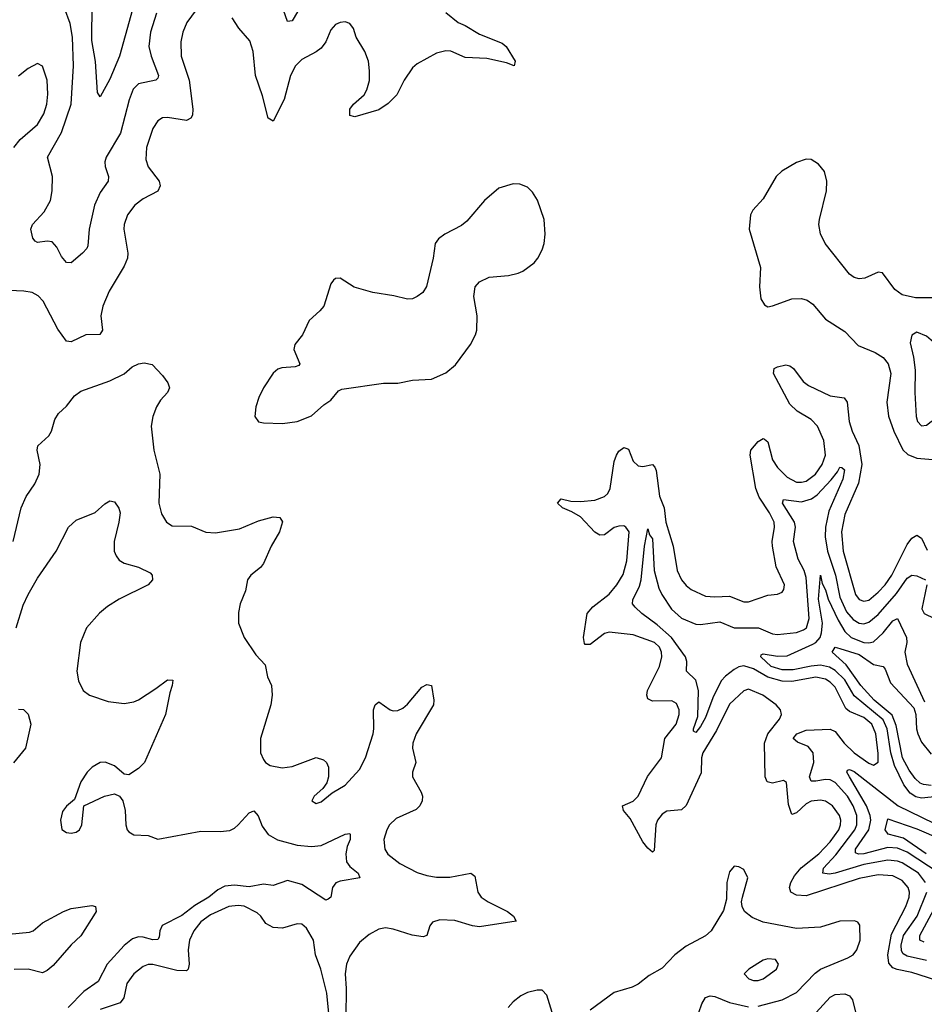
# Model space of a CAD drawing. Header units: inches. Extents: x 1649636 to 1815363, y 506543 to 641975.
# Tile 187 of 256: x 1741315 to 1745082, y 541864 to 545962. Entities that reach past the tile are written whole.
import ezdxf

# ---------------------------------------------------------------- set-up
doc = ezdxf.new("R2010")
doc.units = ezdxf.units.IN
doc.header["$MEASUREMENT"] = 0
doc.layers.add('B7544', color=7, linetype='Continuous')

msp = doc.modelspace()

# ---------------------------------------------------------------- linework, layer by layer
at = {"layer": 'B7544', "color": 5}
for points, elevation in [([(1741808.6, 546090), (1741731, 545810), (1741690, 545714.7), (1741650, 545640.9), (1741639.6, 545659.6), (1741631.4, 545788.6), (1741615, 545875), (1741617.4, 546030)], 440), ([(1742490, 546025.4), (1742450, 545958), (1742430, 545955.1), (1742397.3, 546050)], 460), ([(1742050, 546003), (1742011.3, 545950), (1741995, 545910), (1741985.7, 545870), (1741987.2, 545810), (1742020.5, 545710), (1742036.8, 545590), (1742035, 545565), (1742028.4, 545551.6), (1742010, 545543.2), (1741930, 545555), (1741910, 545553.5), (1741890, 545541.1), (1741870, 545509.6), (1741843.5, 545430), (1741840.3, 545380.3), (1741850.1, 545350), (1741895.9, 545290), (1741900.2, 545270), (1741890, 545249), (1741830, 545216.5), (1741794.3, 545190), (1741764, 545150), (1741750.9, 545110), (1741749.4, 545090), (1741766, 544990), (1741763.5, 544970), (1741750, 544936.4), (1741688.4, 544831.6), (1741661.2, 544770), (1741653.2, 544730), (1741660.4, 544670), (1741648.5, 544651.5), (1741590, 544649.7), (1741530, 544620.7), (1741510, 544624.5), (1741473.9, 544673.9), (1741413.7, 544790), (1741392.3, 544812.3), (1741366.6, 544826.6), (1741332.5, 544832.5), (1741210, 544838.3)], 480), ([(1741885, 545990), (1741859.5, 545910), (1741852.6, 545850), (1741862.1, 545810), (1741892.7, 545730), (1741890, 545719.3), (1741882, 545710), (1741810, 545695.4), (1741787.6, 545672.4), (1741771.6, 545628.4), (1741735.3, 545490), (1741675, 545390), (1741669.5, 545370), (1741670.9, 545350.9), (1741685.4, 545310), (1741683.6, 545290), (1741650, 545243.5), (1741627, 545190), (1741604.3, 545090), (1741598.9, 545021.1), (1741594.6, 545010), (1741576.5, 544990), (1741530, 544949.6), (1741510, 544951.5), (1741490, 544976.2), (1741470, 545015.6), (1741450, 545037.4), (1741430, 545039.7), (1741390, 545034.3), (1741380.3, 545040.3), (1741370, 545052.7), (1741361.4, 545090), (1741368.5, 545110), (1741417.8, 545162.2), (1741443, 545210), (1741451, 545250), (1741452.2, 545310), (1741430.7, 545390), (1741490, 545492.4), (1741529.4, 545610), (1741539.9, 545770), (1741534.8, 545890), (1741525.8, 545945.8), (1741501.8, 546010)], 460), ([(1743090, 545991.6), (1743141.3, 545950), (1743170, 545938.4), (1743230, 545902.5), (1743324.1, 545864.1), (1743340.4, 545850), (1743378, 545790), (1743374, 545770), (1743342.7, 545782.7), (1743260.4, 545800.4), (1743170, 545805), (1743110, 545831.8), (1743090, 545832.7), (1743050, 545823.5), (1742970, 545778), (1742950, 545761.7), (1742916.5, 545710), (1742885.9, 545650), (1742850, 545612.7), (1742810, 545586.6), (1742710, 545557.6), (1742690, 545564), (1742689.7, 545590), (1742705.1, 545610), (1742748.8, 545650), (1742760.6, 545670), (1742771, 545709), (1742772.3, 545750), (1742767.1, 545790), (1742752.5, 545830), (1742716.4, 545890), (1742705.4, 545925.4), (1742690, 545946.6), (1742670, 545952.8), (1742650, 545951.1), (1742630, 545942), (1742610, 545919.5), (1742589.3, 545870.7), (1742570, 545844.2), (1742550, 545828.2), (1742490, 545796.4), (1742464, 545770), (1742442.7, 545730), (1742415.8, 545630), (1742370, 545539.6), (1742350, 545552.7), (1742325.8, 545645.8), (1742297.1, 545730), (1742286.9, 545830), (1742273.6, 545873.6), (1742227.4, 545927.4), (1742199.7, 545970)], 480), ([(1741290.5, 545429.5), (1741316.9, 545463.1), (1741390, 545525.5), (1741415.8, 545570), (1741428.9, 545610), (1741432.7, 545652.7), (1741429.7, 545710), (1741410, 545769.3), (1741390, 545779.3), (1741350, 545759.5), (1741310, 545727.6)], 480), ([(1745130, 544804.2), (1745044.9, 544804.9), (1744990, 544816.6), (1744958.7, 544838.7), (1744908, 544908), (1744890, 544911.3), (1744833.5, 544886.5), (1744810, 544884), (1744790, 544889.7), (1744770, 544903.5), (1744668.5, 545030), (1744649.6, 545070.4), (1744642.6, 545110), (1744645.1, 545130), (1744674.8, 545250), (1744675.8, 545290), (1744665.3, 545330), (1744641.1, 545361.1), (1744610, 545380.3), (1744590, 545382), (1744550, 545367.2), (1744488.6, 545331.4), (1744464.6, 545310), (1744410, 545217), (1744368, 545170), (1744358, 545150), (1744352.7, 545090), (1744398.9, 544930), (1744395.8, 544850), (1744400.9, 544800.9), (1744415.9, 544775.9), (1744430, 544767.3), (1744450, 544770.4), (1744530, 544800.4), (1744570, 544801.5), (1744594.4, 544794.4), (1744617.4, 544777.4), (1744670, 544715.4), (1744750, 544664.1), (1744806.1, 544606.1), (1744876.8, 544576.8), (1744910, 544555.7), (1744930.6, 544530), (1744941.5, 544490), (1744926, 544370), (1744932.2, 544312.2), (1744954.3, 544250), (1744992.3, 544172.3), (1745012.5, 544152.5), (1745050, 544137.5), (1745150, 544128.6)], 520), ([(1741288.6, 543790), (1741321, 543930), (1741342.8, 543977.2), (1741378, 544030), (1741396.1, 544070), (1741400.3, 544110), (1741388.2, 544170), (1741391.3, 544188.7), (1741436.9, 544230), (1741448, 544250), (1741462.2, 544297.8), (1741476.6, 544323.4), (1741510, 544353.4), (1741543.8, 544396.2), (1741570, 544416.3), (1741690, 544458.4), (1741750, 544488.7), (1741782.9, 544517.1), (1741809.3, 544530), (1741834.1, 544534.1), (1741866.5, 544526.5), (1741910, 544481.6), (1741932.7, 544450), (1741939.3, 544430), (1741930.4, 544410), (1741902, 544378), (1741884.4, 544350), (1741869.2, 544310), (1741863.2, 544270), (1741873.5, 544170), (1741899.4, 544070), (1741895.2, 543950), (1741905.5, 543905.5), (1741926.3, 543870), (1741950, 543855.8), (1742030, 543853.7), (1742090, 543828.8), (1742130, 543826.4), (1742230, 543842.8), (1742310, 543875.8), (1742370, 543893.4), (1742398, 543890), (1742410, 543872), (1742396.5, 543830), (1742362, 543770), (1742330, 543698.4), (1742317.7, 543682.3), (1742277.4, 543650), (1742263.6, 543630), (1742254.9, 543585.1), (1742233, 543530), (1742225.8, 543494.2), (1742226.4, 543450), (1742250, 543391), (1742298, 543318), (1742337.1, 543277.1), (1742346.5, 543226.5), (1742363.8, 543190), (1742366.7, 543150), (1742360.4, 543110), (1742318, 542970), (1742318.4, 542910), (1742330, 542882), (1742338.4, 542870), (1742358, 542858), (1742408.4, 542848.4), (1742450, 542853.2), (1742550, 542890.3), (1742580.7, 542880.7), (1742592.7, 542870), (1742600.4, 542850), (1742600.4, 542810), (1742594.4, 542785.6), (1742578, 542762), (1742540.7, 542730), (1742531.3, 542710), (1742550, 542698.8), (1742570, 542706), (1742616.6, 542743.4), (1742670, 542775.8), (1742730, 542840.3), (1742754.7, 542890), (1742786.4, 542990), (1742789.9, 543010), (1742788.5, 543090), (1742795.6, 543110), (1742810, 543122), (1742857.1, 543090), (1742870, 543084.7), (1742890, 543086.3), (1742910, 543095.6), (1742930, 543112.3), (1742990, 543183.1), (1743010, 543194.6), (1743030, 543190.5), (1743039.6, 543130), (1743038, 543110), (1742965.9, 542990), (1742951.7, 542950), (1742951, 542930), (1742964.7, 542870), (1742951.3, 542830), (1742951.3, 542810), (1742987.2, 542747.2), (1742992.1, 542730), (1742991, 542710), (1742981.8, 542690), (1742966, 542674), (1742883.1, 542636.9), (1742855, 542610), (1742844, 542590), (1742831.9, 542550), (1742835.6, 542510), (1742848.1, 542488.1), (1742898.2, 542450), (1742970, 542412.7), (1743010, 542399.1), (1743050, 542392.9), (1743106.8, 542393.2), (1743194, 542410), (1743210, 542396.3), (1743223, 542330), (1743237.2, 542310), (1743265.5, 542290), (1743346.7, 542250), (1743371.4, 542230), (1743381.6, 542210), (1743230, 542186.1), (1743200.5, 542190), (1743127.1, 542212.9), (1743064.3, 542215.7), (1743034.2, 542205.8), (1743023.1, 542190), (1743010.4, 542150), (1742995.4, 542144.6), (1742949.1, 542150.9), (1742870, 542176.8), (1742837.8, 542182.2), (1742810, 542176.4), (1742770, 542154.7), (1742730, 542120.8), (1742690, 542063.9), (1742675.3, 542030), (1742670.1, 541990.1), (1742674.7, 541930), (1742672.8, 541810)], 480), ([(1745130, 541964.2), (1745030, 541996.4), (1744968, 542008), (1744950, 542015.4), (1744934.4, 542034.4), (1744929.7, 542070), (1744944.5, 542155.5), (1745005.1, 542270), (1745019, 542310), (1745020.1, 542330), (1745014.5, 542350), (1744990, 542378.7), (1744950, 542398), (1744890, 542402.5), (1744810, 542387.6), (1744590, 542315.7), (1744550, 542318.2), (1744525.9, 542330), (1744520.1, 542350), (1744525.4, 542370), (1744541.3, 542398.7), (1744568.2, 542431.8), (1744641.7, 542490), (1744690, 542540.4), (1744725.5, 542590), (1744733.1, 542610), (1744733.6, 542630), (1744727.9, 542650), (1744699.6, 542690), (1744670, 542708.8), (1744650, 542713.3), (1744610, 542709.3), (1744590, 542698.5), (1744550, 542661.1), (1744530, 542654), (1744515.6, 542695.6), (1744507.2, 542787.2), (1744495.2, 542795.2), (1744450, 542784.2), (1744427, 542790), (1744418.3, 542810), (1744416.3, 542950), (1744430.6, 542989.4), (1744478.5, 543050), (1744486.4, 543070), (1744482.6, 543090), (1744464.4, 543110), (1744409.7, 543150), (1744350, 543175.2), (1744330, 543168.8), (1744270, 543113.2), (1744216.8, 543003.2), (1744160.1, 542910), (1744153.2, 542890), (1744152.4, 542827.6), (1744090, 542691), (1744070, 542673.6), (1744010, 542667.9), (1743990, 542654.4), (1743970.5, 542629.5), (1743963.1, 542610), (1743956.8, 542503.2), (1743950, 542497.4), (1743930, 542513.2), (1743910, 542540.3), (1743856.5, 542636.5), (1743829.8, 542670), (1743825.4, 542690), (1743870, 542708.7), (1743890, 542729.3), (1743928.4, 542811.6), (1743986.9, 542890), (1744000.6, 542970), (1744048.3, 543030), (1744060.5, 543070), (1744061, 543090), (1744050, 543115.6), (1744030, 543126.3), (1743950, 543125.2), (1743930, 543134.5), (1743926.4, 543150), (1743929.5, 543170.5), (1743978.8, 543270), (1743989.4, 543310), (1743987.8, 543330), (1743979.4, 543350), (1743957.7, 543370), (1743870, 543401.5), (1743770, 543412.3), (1743750, 543407.4), (1743690, 543362), (1743670, 543361.6), (1743666.1, 543366.1), (1743662.8, 543390), (1743678.4, 543490), (1743701.3, 543518.7), (1743769.6, 543570.4), (1743802, 543610), (1743827.4, 543652.6), (1743842.5, 543710), (1743852.4, 543830), (1743838.5, 543850), (1743830, 543854.6), (1743810, 543854.5), (1743790, 543847.9), (1743750, 543818.2), (1743730, 543816), (1743710, 543828.6), (1743650, 543892.7), (1743614.2, 543914.2), (1743575, 543930), (1743554.8, 543950), (1743570, 543967.9), (1743610, 543957.9), (1743650, 543956.7), (1743710, 543961.7), (1743750, 543976.8), (1743763.6, 543990), (1743773.8, 544010), (1743790, 544123.1), (1743800.1, 544150), (1743810, 544165.5), (1743830, 544180.9), (1743838.8, 544178.8), (1743850, 544174.2), (1743870, 544124.7), (1743890, 544104.8), (1743910, 544102.8), (1743950, 544110.1), (1743960, 544100), (1743965.4, 544085.4), (1743978.6, 543978.6), (1743997.8, 543930), (1744005.1, 543870), (1744035.3, 543770), (1744052.6, 543670), (1744070, 543630.3), (1744090, 543606.7), (1744110.4, 543590), (1744170, 543563.2), (1744210, 543559.7), (1744270, 543562.5), (1744330, 543538.9), (1744350, 543539), (1744430, 543566.8), (1744470, 543571.5), (1744490, 543579.5), (1744497.2, 543590), (1744499.3, 543610), (1744465, 543685), (1744449.3, 543770), (1744447.7, 543790), (1744458.1, 543850), (1744455.8, 543870), (1744437.5, 543910), (1744394.6, 543974.6), (1744380.1, 544010), (1744356, 544150), (1744359.6, 544170), (1744390, 544206.3), (1744410, 544219.2), (1744416.5, 544216.5), (1744430, 544204.9), (1744449.7, 544130), (1744470, 544098.5), (1744510, 544057.8), (1744550, 544037.2), (1744570, 544036.4), (1744590, 544041.8), (1744628.7, 544070), (1744656.6, 544110), (1744669.9, 544150), (1744662.6, 544210), (1744636.6, 544270), (1744610, 544298.5), (1744552.4, 544332.4), (1744521.1, 544361.1), (1744454.2, 544490), (1744456.8, 544510), (1744470, 544517.5), (1744504.8, 544524.8), (1744521.1, 544521.1), (1744536.9, 544510), (1744576.5, 544456.5), (1744598.8, 544438.8), (1744690, 544396.3), (1744748, 544388), (1744759.8, 544370), (1744768.9, 544290), (1744781.3, 544250), (1744809.2, 544189.2), (1744820.9, 544110), (1744807.2, 544032.8), (1744750, 543902.4), (1744736.3, 543830), (1744744, 543750), (1744794.6, 543570), (1744810, 543548.8), (1744830, 543541.5), (1744850, 543545.9), (1744890, 543579.4), (1744918.4, 543610), (1744946.5, 543650), (1745010, 543777), (1745030, 543803.9), (1745050, 543816), (1745070, 543803.6), (1745093.6, 543753.6)], 480), ([(1745087, 542370), (1745056.7, 542410), (1744990, 542451.9), (1744970, 542459.1), (1744930, 542462.9), (1744830, 542445.1), (1744710, 542409), (1744685.8, 542405.8), (1744659.2, 542410), (1744662.4, 542430), (1744713.7, 542486.3), (1744792.8, 542590), (1744800.4, 542610), (1744799.9, 542650), (1744784.9, 542690), (1744761.9, 542730), (1744710, 542786.7), (1744690, 542797.5), (1744670, 542799.6), (1744630, 542791.8), (1744610, 542793.1), (1744604, 542810), (1744621.9, 542870), (1744619.1, 542910), (1744597.4, 542937.4), (1744554.1, 542954.1), (1744535, 542970), (1744550.8, 542990), (1744590, 543004.5), (1744690, 543009.5), (1744710, 542998.8), (1744747.2, 542950), (1744790.1, 542910), (1744850, 542867.5), (1744870, 542859.4), (1744889, 542871), (1744890, 542908), (1744879.9, 542990), (1744862.5, 543030), (1744830, 543057.6), (1744770, 543082.9), (1744754.6, 543094.6), (1744710, 543184.2), (1744690, 543205.1), (1744670, 543216.5), (1744630, 543224.9), (1744530, 543206.6), (1744490, 543208), (1744430, 543225.4), (1744370, 543260.1), (1744330, 543272.5), (1744310, 543268.6), (1744290, 543257.7), (1744253.6, 543230), (1744236.2, 543210), (1744201.1, 543138.9), (1744170, 543058), (1744150, 543019.7), (1744130, 542995.4), (1744121.1, 543001.1), (1744120.3, 543010), (1744138, 543062), (1744141.2, 543170), (1744130, 543212.2), (1744091.2, 543250), (1744092.2, 543290), (1744086.7, 543310), (1744028.8, 543390), (1743970, 543442.7), (1743905, 543490), (1743877.4, 543517.4), (1743866.6, 543530), (1743867.6, 543547.6), (1743895.5, 543604.5), (1743902.1, 543630), (1743916.7, 543770), (1743930, 543842.8), (1743937.3, 543817.3), (1743950, 543800.5), (1743956.4, 543670), (1743976.3, 543596.3), (1743988.9, 543568.9), (1744028.5, 543508.5), (1744070, 543471.5), (1744130, 543446.5), (1744150, 543445.1), (1744230, 543455.7), (1744290, 543430.9), (1744390.9, 543430.9), (1744450, 543406.1), (1744470, 543402.5), (1744550, 543411.2), (1744578.3, 543421.7), (1744590.4, 543430), (1744602.5, 543470), (1744590, 543640.5), (1744581.7, 543670), (1744557, 543717), (1744537.5, 543790), (1744545.4, 543850), (1744541.6, 543870), (1744490.8, 543950), (1744494.8, 543965.2), (1744570, 543955.1), (1744612.4, 543967.6), (1744635.7, 543984.3), (1744693.5, 544046.5), (1744720.5, 544079.5), (1744730, 544099.5), (1744738.6, 544098.6), (1744748.6, 544088.6), (1744742.3, 544050), (1744684.1, 543915.9), (1744669.5, 543850), (1744668.8, 543810), (1744678.3, 543750), (1744712, 543650), (1744730, 543557.8), (1744757.6, 543497.6), (1744784.7, 543464.7), (1744809.8, 543449.8), (1744830, 543447.6), (1744850, 543453.6), (1744890, 543486.3), (1744966.2, 543573.8), (1745010, 543637.4), (1745030, 543650.1), (1745050, 543647.8), (1745086.7, 543630)], 460), ([(1741300.2, 543430), (1741330, 543524.9), (1741349.9, 543570), (1741390, 543638), (1741467.7, 543750), (1741518.7, 543850), (1741550, 543878.4), (1741629.7, 543910.3), (1741670, 543947.3), (1741690, 543958.8), (1741710, 543954.8), (1741728.4, 543928.4), (1741733.7, 543910), (1741728.7, 543870), (1741709.1, 543790), (1741709.2, 543750), (1741716.9, 543730), (1741730, 543711.8), (1741750, 543699.6), (1741810, 543682.6), (1741859, 543659), (1741867.3, 543650), (1741868, 543630), (1741850, 543609.7), (1741729.4, 543550.6), (1741680.5, 543519.5), (1741648, 543492), (1741593.1, 543430), (1741568.1, 543370), (1741553.6, 543250), (1741559.6, 543210), (1741579.5, 543170), (1741606, 543150), (1741683.9, 543123.9), (1741750, 543116.2), (1741790, 543122.4), (1741810, 543131.3), (1741882.5, 543177.5), (1741930, 543213.7), (1741952.2, 543212.2), (1741950.4, 543190.4), (1741939.9, 543160.1), (1741922.8, 543070), (1741834.9, 542870), (1741810, 542844.5), (1741770, 542819.3), (1741750, 542821.2), (1741710, 542855.6), (1741670.9, 542870.9), (1741650, 542869.7), (1741616.4, 542850), (1741595.8, 542830), (1741570.4, 542790), (1741544, 542716), (1741510, 542689), (1741493.2, 542666.8), (1741485.5, 542630), (1741490.7, 542590.7), (1741510, 542578.8), (1741530, 542576.3), (1741550, 542580.7), (1741564, 542590), (1741574.5, 542610), (1741582, 542690), (1741669, 542730), (1741710, 542739.1), (1741730.6, 542730.6), (1741744, 542710), (1741754.9, 542670), (1741757.1, 542610), (1741763, 542590), (1741770, 542582), (1741790, 542568.4), (1741850, 542566.7), (1741890, 542550.4), (1742070, 542583.6), (1742150, 542582.8), (1742190, 542587.3), (1742210, 542596.5), (1742225.4, 542610), (1742270, 542660.9), (1742290, 542668.5), (1742307.5, 542647.5), (1742324.8, 542604.8), (1742350.2, 542570), (1742388.7, 542548.7), (1742470, 542525.9), (1742530, 542519.8), (1742570, 542524.6), (1742670, 542571.5), (1742690, 542574.8), (1742691.8, 542571.8), (1742691.1, 542550), (1742679.1, 542520.9), (1742672.8, 542490), (1742676.2, 542456.2), (1742690, 542437), (1742724.9, 542410), (1742731.3, 542390), (1742650, 542376.8), (1742631, 542369), (1742617.3, 542350), (1742610, 542309.4), (1742599.1, 542300.9), (1742590, 542297.4), (1742490, 542362), (1742430, 542378.6), (1742370, 542358.4), (1742330, 542363.2), (1742270, 542352.5), (1742210, 542359.6), (1742170, 542354.9), (1742139.8, 542340.2), (1742102.7, 542310), (1742045.1, 542274.9), (1741990, 542233.9), (1741908.6, 542191.4), (1741898.9, 542170), (1741896.6, 542143.4), (1741890, 542133), (1741870, 542132.4), (1741830, 542143.7), (1741810, 542144.5), (1741784.5, 542135.5), (1741750, 542108.2), (1741679.4, 542030), (1741642.1, 541957.9), (1741582.7, 541917.3), (1741516.8, 541850)], 460), ([(1745150, 542729.3), (1745070, 542721.3), (1745046.5, 542726.5), (1745022.5, 542742.5), (1744996.9, 542776.9), (1744957.6, 542857.6), (1744942.3, 542910), (1744926.5, 543010), (1744910, 543048.2), (1744790, 543147.8), (1744750, 543213.7), (1744710, 543253.7), (1744686.6, 543266.6), (1744650, 543274.6), (1744610, 543271.5), (1744535.9, 543255.9), (1744490, 543256.4), (1744444.3, 543270), (1744401.1, 543310), (1744402.3, 543317.7), (1744410, 543322.8), (1744470, 543312.3), (1744510, 543314.5), (1744617.4, 543362.6), (1744630.3, 543370), (1744647.5, 543390), (1744653.9, 543410), (1744657.3, 543450), (1744641.5, 543550), (1744650, 543650.4), (1744655.9, 543615.9), (1744670, 543589), (1744681.2, 543550), (1744722.9, 543462.9), (1744750, 543415.1), (1744776.4, 543390), (1744830, 543370.1), (1744850, 543367.7), (1744870, 543372.9), (1744910, 543410.1), (1744950, 543460.2), (1744970, 543468.9), (1745006.8, 543390), (1745008.9, 543370), (1744999.8, 543330), (1745010, 543278.9), (1745082.2, 543122.2)], 440), ([(1745092.3, 543610), (1745071, 543510), (1745080.9, 543490), (1745123.6, 543470)], 460), ([(1745110, 542774), (1745078.3, 542778.3), (1745064.4, 542784.4), (1745043.1, 542803.1), (1745018.2, 542838.2), (1744991.1, 542890), (1744964.4, 543024.4), (1744947.6, 543067.6), (1744872.2, 543130), (1744817.5, 543190), (1744756.4, 543276.4), (1744697.6, 543330), (1744710, 543350.2), (1744730, 543345.2), (1744810, 543319.1), (1744870, 543278.5), (1744910, 543269.2), (1744918.5, 543258.5), (1744941.4, 543201.4), (1745037.7, 543097.7), (1745046.9, 543070), (1745048.6, 543010), (1745054, 542990), (1745070, 542955.2), (1745110, 542904.4)], 420), ([(1741310, 543092.7), (1741330.6, 543090.6), (1741350, 543072), (1741362, 543030), (1741339.1, 542930), (1741290, 542868.2)], 440), ([(1745142.7, 542410), (1745010, 542496.4), (1744970, 542513.4), (1744930, 542515.7), (1744829.7, 542489.7), (1744808.2, 542488.2), (1744794.4, 542494.4), (1744794.6, 542510), (1744850.2, 542590), (1744859.3, 542630), (1744856.2, 542650), (1744840.2, 542690), (1744769.5, 542810), (1744759, 542830), (1744761.7, 542838.3), (1744770, 542840.6), (1744790, 542832.1), (1744972.7, 542690), (1745170, 542594.3)], 440), ([(1745089.3, 542489.3), (1744994.8, 542554.8), (1744931.3, 542571.3), (1744918, 542590), (1744930, 542635.4), (1745050, 542593.5), (1745150, 542550.9)], 420), ([(1744390, 541856), (1744490, 541882.4), (1744550, 541913.1), (1744627.1, 541992.9), (1744650, 542009.7), (1744763.3, 542056.7), (1744785.7, 542070), (1744800.8, 542090), (1744814.5, 542130), (1744813.2, 542193.2), (1744804.9, 542204.9), (1744791.1, 542211.1), (1744730, 542209.3), (1744650, 542184.3), (1744550, 542179), (1744410, 542205.3), (1744364.6, 542224.6), (1744333.1, 542250), (1744323.1, 542270), (1744320.4, 542290), (1744324.4, 542310), (1744347.1, 542390), (1744330, 542424.2), (1744310, 542436.3), (1744290, 542438.4), (1744270, 542415.1), (1744259.3, 542370), (1744258.4, 542301.6), (1744245.7, 542254.3), (1744193.8, 542170), (1744171.1, 542148.9), (1744090, 542105.9), (1744042.8, 542070), (1743990, 542014.2), (1743936.1, 541983.9), (1743890, 541947.6), (1743864.9, 541935.1), (1743790, 541912.1), (1743690, 541838.8)], 520), ([(1745090, 542046), (1745010, 542064.6), (1744994.1, 542074.1), (1744986.8, 542086.8), (1744984.5, 542110), (1744995.4, 542150), (1745051.2, 542230), (1745092.6, 542330)], 460), ([(1745081.6, 542121.6), (1745062.3, 542130), (1745062.4, 542150), (1745160.4, 542330)], 440), ([(1741270, 542155.8), (1741356.6, 542163.4), (1741371.3, 542170), (1741410, 542202.6), (1741497.2, 542250), (1741530, 542262.4), (1741615.1, 542275.1), (1741630.4, 542270), (1741633.7, 542250), (1741630, 542242.7), (1741570, 542148), (1741530, 542111.2), (1741454.7, 542025.3), (1741430, 542004), (1741410, 541994.3), (1741350, 542009.8), (1741291.9, 542008.1)], 440), ([(1742608.1, 541770), (1742593.7, 541910), (1742569.4, 542010), (1742546.5, 542070), (1742538, 542130), (1742510, 542180.4), (1742490, 542197.7), (1742470, 542199.2), (1742410, 542180.7), (1742370, 542182.8), (1742340, 542200), (1742319.8, 542230), (1742304.3, 542244.3), (1742250, 542271.5), (1742224.5, 542275.5), (1742186.3, 542270), (1742110, 542236.4), (1742070, 542207.1), (1742040.2, 542170), (1742022.7, 542130), (1742016.1, 542090), (1742020.5, 542030), (1742016.9, 542010), (1742010, 542003.1), (1741970, 542004.3), (1741870, 542029.9), (1741850, 542028.6), (1741830, 542020.9), (1741790, 541990.7), (1741760.8, 541950), (1741749.5, 541890), (1741733.8, 541870), (1741650, 541841.3)], 480), ([(1743532.1, 541830), (1743510, 541900.9), (1743490, 541922), (1743470, 541922.7), (1743430, 541913.1), (1743401.4, 541898.6), (1743370, 541873.7), (1743349.5, 541850.5)], 520), ([(1744143.1, 541830), (1744154.8, 541865.2), (1744170, 541891.4), (1744190, 541899.4), (1744210, 541896.2), (1744270, 541870.4), (1744350, 541853.1)], 520), ([(1744631.2, 541828.8), (1744690, 541892.7), (1744710, 541904.6), (1744750, 541907.8), (1744770, 541899.1), (1744782.7, 541882.7), (1744809.7, 541770)], 480)]:
    msp.add_lwpolyline(points, dxfattribs=dict(at, elevation=elevation))
for points, elevation in [([(1743370, 545279.6), (1743310, 545260.7), (1743250.4, 545210), (1743176.7, 545123.3), (1743154.3, 545105.7), (1743085.5, 545070), (1743059.1, 545050), (1743044.4, 545030), (1743036.5, 544970), (1743009.1, 544850.9), (1742993.6, 544826.4), (1742970, 544809.6), (1742950, 544800.5), (1742930, 544798.7), (1742873.2, 544813.2), (1742786, 544826), (1742708.1, 544848.1), (1742650, 544886), (1742630, 544885.2), (1742622, 544878), (1742610, 544862), (1742581.6, 544770), (1742565.5, 544750), (1742520.4, 544710), (1742492.9, 544650), (1742460.8, 544610), (1742456.9, 544590), (1742481.6, 544530), (1742477.2, 544522.8), (1742462.3, 544517.7), (1742406.7, 544513.3), (1742390, 544507.7), (1742370, 544490.9), (1742330.2, 544430), (1742310.3, 544390), (1742298, 544350), (1742294.9, 544310), (1742310, 544288.2), (1742330, 544283.7), (1742410, 544280.6), (1742470, 544289.5), (1742530, 544312.5), (1742580.9, 544359.1), (1742610, 544379), (1742642.9, 544417.1), (1742656.4, 544423.6), (1742830, 544448.9), (1742890, 544448.5), (1742950, 544461.1), (1743030, 544466), (1743090, 544491.7), (1743130, 544525.3), (1743191.5, 544610), (1743213.3, 544650), (1743218.7, 544670), (1743219.7, 544730), (1743206, 544810), (1743211.8, 544850), (1743230, 544870.4), (1743269.7, 544890.3), (1743350, 544897.8), (1743390, 544906.5), (1743410, 544915.6), (1743456.9, 544950), (1743472.8, 544970), (1743490, 545004), (1743499.1, 545030), (1743503.1, 545070), (1743499.1, 545130), (1743470.8, 545210.8), (1743450, 545243.7), (1743430, 545264.5), (1743397.7, 545277.7)], 520), ([(1745050, 544661.2), (1745030, 544648.7), (1745022.6, 544617.4), (1745037.2, 544557.2), (1745043.4, 544503.4), (1745041.9, 544410), (1745047.9, 544310), (1745053.1, 544290), (1745070, 544271.8), (1745090, 544274.6), (1745110, 544289), (1745172.7, 544327.3), (1745222.9, 544377.1), (1745250, 544439.1), (1745253.3, 544490), (1745236.1, 544530), (1745198.7, 544570), (1745119.8, 544619.8), (1745090, 544644.5)], 540), ([(1744430, 542053.3), (1744410, 542046.6), (1744350.7, 542010), (1744331, 541990), (1744350.7, 541970), (1744370, 541962.3), (1744390, 541962.4), (1744410, 541969.2), (1744466, 542010), (1744475.1, 542030), (1744462, 542050)], 540)]:
    msp.add_lwpolyline(points, close=True, dxfattribs=dict(at, elevation=elevation))

doc.saveas('drawing.dxf')
